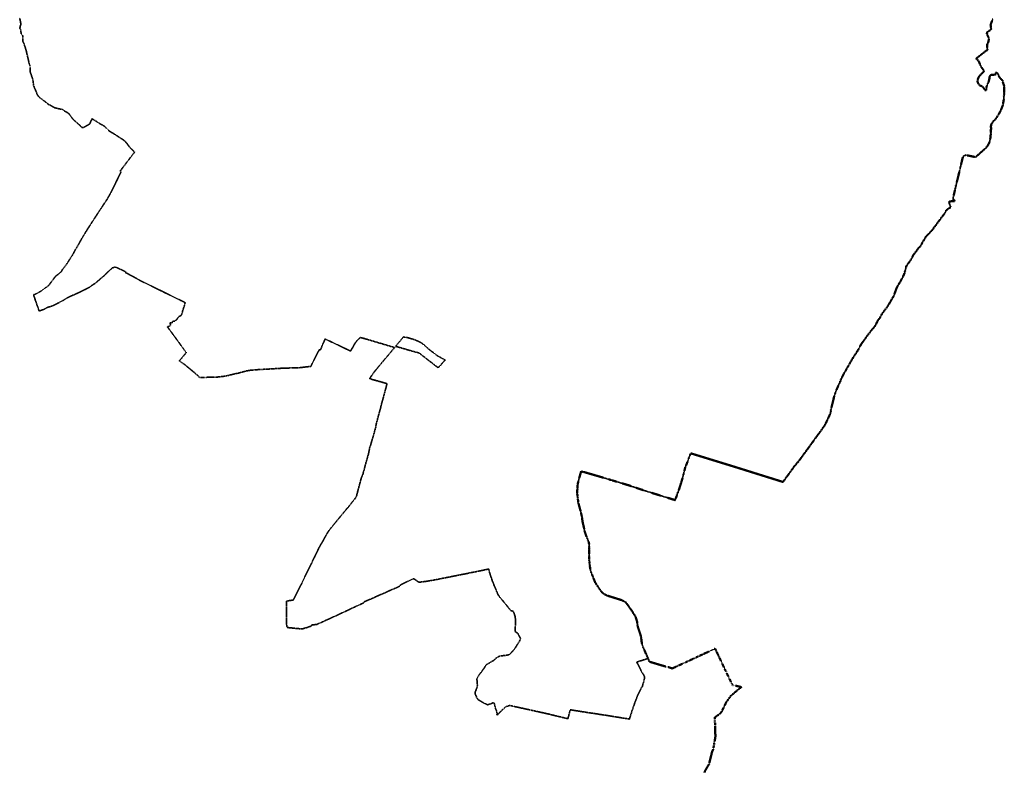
# Model space of a CAD drawing. Extents: x 6414462 to 20492237, y 5756825 to 17376351.
# Tile 3 of 127: x 6495731 to 6505821, y 5796793 to 5804500. Entities that reach past the tile are written whole.
import ezdxf

# ---------------------------------------------------------------- set-up
doc = ezdxf.new("R2010")
doc.units = 0
for name, pattern in [('2324-2024 mdcp$0$DWUKROPK4-3', [3.48, 2, -0.46, 0.05, -0.46, 0.05, -0.46]), ('2324-2024 mdcp$0$KROPK3-2', [2.49, 1.5, -0.47, 0.05, -0.47]), ('Lipnica teren 1$0$HIDDEN2', [0.1875, 0.125, -0.0625])]:
    doc.linetypes.add(name, pattern=pattern)
doc.layers.add('2324-2024 mdcp$0$GESJEW', color=7, linetype='Continuous', lineweight=35)
doc.layers.add('2324-2024 mdcp$0$GESJPO', color=7, linetype='Continuous', lineweight=50)
doc.layers.add('Lipnica teren 1$0$demontaże', color=10, linetype='Continuous')

# ---------------------------------------------------------------- blocks, each defined once
blk = doc.blocks.new('2324-2024 mdcp')
at = {"layer": '2324-2024 mdcp$0$GESJEW', "color": 7, "linetype": '2324-2024 mdcp$0$KROPK3-2', "lineweight": 35}
blk.add_lwpolyline([(6505703, 5804506), (6505689, 5804470), (6505681, 5804448), (6505682, 5804439), (6505687, 5804399), (6505666, 5804385), (6505653, 5804379), (6505645, 5804371), (6505643, 5804355), (6505649, 5804340), (6505664, 5804307), (6505663, 5804296), (6505658, 5804279), (6505657, 5804266), (6505648, 5804251), (6505644, 5804241), (6505646, 5804209), (6505650, 5804188), (6505633, 5804180), (6505534, 5804101), (6505537, 5804097), (6505547, 5804087), (6505561, 5804070), (6505583, 5804017), (6505609, 5803983), (6505611, 5803971), (6505607, 5803962), (6505576, 5803933), (6505566, 5803922), (6505556, 5803905), (6505551, 5803891), (6505547, 5803872), (6505549, 5803853), (6505568, 5803826), (6505594, 5803816), (6505604, 5803808), (6505623, 5803778), (6505630, 5803774), (6505634, 5803777), (6505637, 5803786), (6505639, 5803811), (6505642, 5803821), (6505662, 5803866), (6505669, 5803900), (6505670, 5803913), (6505674, 5803923), (6505680, 5803931), (6505691, 5803934), (6505705, 5803933), (6505728, 5803935), (6505732, 5803938), (6505733, 5803954), (6505736, 5803957), (6505744, 5803955), (6505751, 5803951), (6505772, 5803908), (6505806, 5803873), (6505804, 5803861), (6505808, 5803854), (6505808, 5803851), (6505810, 5803847), (6505819, 5803822), (6505821, 5803794), (6505818, 5803717), (6505814, 5803668), (6505813, 5803663), (6505806, 5803622), (6505785, 5803569), (6505764, 5803530), (6505735, 5803485), (6505718, 5803465), (6505705, 5803456), (6505701, 5803446), (6505689, 5803429), (6505686, 5803424), (6505686, 5803414), (6505682, 5803405), (6505687, 5803387), (6505686, 5803374), (6505681, 5803370), (6505685, 5803347), (6505679, 5803297), (6505679, 5803294), (6505678, 5803291), (6505678, 5803284), (6505677, 5803275), (6505673, 5803258), (6505669, 5803247), (6505667, 5803240), (6505665, 5803234), (6505660, 5803225), (6505655, 5803216), (6505651, 5803208), (6505628, 5803181), (6505625, 5803177), (6505606, 5803161), (6505586, 5803144), (6505568, 5803127), (6505549, 5803110), (6505532, 5803095), (6505530, 5803090), (6505427, 5803111), (6505407, 5803103), (6505395, 5803086), (6505366, 5802964), (6505331, 5802818), (6505315, 5802751), (6505302, 5802694), (6505295, 5802665), (6505312, 5802645), (6505311, 5802639), (6505258, 5802636), (6505255, 5802622), (6505273, 5802574), (6505261, 5802571), (6505227, 5802546), (6505213, 5802519), (6505083, 5802343), (6505020, 5802277), (6505016, 5802272), (6504960, 5802176), (6504945, 5802161), (6504889, 5802087), (6504865, 5802039), (6504818, 5801974), (6504798, 5801899), (6504779, 5801856), (6504718, 5801749), (6504687, 5801665), (6504684, 5801660), (6504627, 5801562), (6504567, 5801483), (6504554, 5801454), (6504546, 5801443), (6504524, 5801413), (6504499, 5801362), (6504461, 5801317), (6504413, 5801254), (6504354, 5801171), (6504335, 5801135), (6504329, 5801123), (6504322, 5801112), (6504301, 5801077), (6504281, 5801050), (6504258, 5801011), (6504184, 5800882), (6504163, 5800844), (6504142, 5800796), (6504100, 5800701), (6504078, 5800639), (6504070, 5800605), (6504060, 5800563), (6504048, 5800513), (6504045, 5800504), (6504041, 5800466), (6503983, 5800343), (6503917, 5800251), (6503876, 5800195), (6503804, 5800095), (6503713, 5799971), (6503671, 5799923), (6503647, 5799889), (6503636, 5799874), (6503553, 5799759), (6503551, 5799760), (6503415, 5799803), (6503083, 5799907), (6503076, 5799909), (6502611, 5800052), (6502599, 5800035), (6502569, 5799951), (6502560, 5799929), (6502555, 5799915), (6502552, 5799910), (6502526, 5799809), (6502523, 5799797), (6502512, 5799757), (6502510, 5799752), (6502509, 5799749), (6502490, 5799689), (6502462, 5799614), (6502449, 5799573), (6502297, 5799620), (6502210, 5799647), (6502119, 5799676), (6502082, 5799688), (6502050, 5799699), (6501972, 5799725), (6501892, 5799749), (6501850, 5799762), (6501804, 5799776), (6501713, 5799803), (6501652, 5799821), (6501552, 5799850), (6501502, 5799864), (6501485, 5799869), (6501456, 5799767), (6501449, 5799734), (6501446, 5799700), (6501445, 5799637), (6501452, 5799579), (6501457, 5799542), (6501478, 5799464), (6501492, 5799406), (6501499, 5799354), (6501522, 5799251), (6501533, 5799217), (6501561, 5799148), (6501563, 5799139), (6501566, 5799127), (6501567, 5799078), (6501567, 5798977), (6501570, 5798932), (6501578, 5798866), (6501585, 5798839), (6501601, 5798798), (6501630, 5798726), (6501667, 5798671), (6501691, 5798637), (6501708, 5798619), (6501725, 5798607), (6501753, 5798594), (6501759, 5798592), (6501900, 5798548), (6501943, 5798524), (6501972, 5798485), (6502010, 5798430), (6502043, 5798376), (6502057, 5798331), (6502062, 5798292), (6502064, 5798280), (6502098, 5798176), (6502107, 5798104), (6502119, 5798066), (6502169, 5797953), (6502169, 5797949), (6502054, 5797913), (6502074, 5797878), (6502077, 5797873), (6502092, 5797841), (6502102, 5797816), (6502106, 5797809), (6502125, 5797782), (6502132, 5797768), (6502136, 5797756), (6502125, 5797710), (6502119, 5797688), (6502113, 5797665), (6502110, 5797655), (6502103, 5797655), (6502101, 5797649), (6502072, 5797590), (6502056, 5797550), (6502034, 5797493), (6502017, 5797445), (6501995, 5797378), (6501979, 5797328), (6501919, 5797338), (6501857, 5797348), (6501854, 5797348), (6501801, 5797357), (6501775, 5797361), (6501745, 5797366), (6501691, 5797374), (6501637, 5797383), (6501585, 5797390), (6501528, 5797399), (6501473, 5797408), (6501425, 5797415), (6501397, 5797420), (6501378, 5797423), (6501373, 5797423), (6501350, 5797334), (6501340, 5797334), (6501158, 5797378), (6501151, 5797380), (6500752, 5797468), (6500711, 5797454), (6500650, 5797396), (6500628, 5797370), (6500622, 5797373), (6500622, 5797376), (6500626, 5797379), (6500615, 5797419), (6500607, 5797433), (6500604, 5797447), (6500600, 5797467), (6500595, 5797489), (6500587, 5797497), (6500528, 5797474), (6500500, 5797486), (6500475, 5797499), (6500445, 5797518), (6500434, 5797524), (6500425, 5797533), (6500422, 5797538), (6500414, 5797550), (6500407, 5797568), (6500400, 5797585), (6500399, 5797597), (6500400, 5797610), (6500409, 5797630), (6500412, 5797639), (6500419, 5797659), (6500421, 5797669), (6500421, 5797682), (6500419, 5797708), (6500419, 5797721), (6500416, 5797731), (6500417, 5797742), (6500426, 5797760), (6500441, 5797785), (6500461, 5797809), (6500471, 5797821), (6500479, 5797835), (6500486, 5797842), (6500498, 5797863), (6500501, 5797869), (6500515, 5797888), (6500525, 5797893), (6500565, 5797916), (6500579, 5797924), (6500590, 5797930), (6500602, 5797942), (6500612, 5797953), (6500635, 5797967), (6500644, 5797972), (6500655, 5797975), (6500667, 5797976), (6500739, 5797986), (6500748, 5797988), (6500755, 5797995), (6500783, 5798024), (6500798, 5798041), (6500827, 5798086), (6500854, 5798128), (6500862, 5798147), (6500862, 5798159), (6500858, 5798166), (6500857, 5798168), (6500839, 5798200), (6500835, 5798208), (6500813, 5798221), (6500808, 5798232), (6500812, 5798314), (6500811, 5798354), (6500807, 5798382), (6500796, 5798419), (6500792, 5798428), (6500790, 5798431), (6500789, 5798433), (6500764, 5798440), (6500746, 5798463), (6500676, 5798549), (6500650, 5798580), (6500632, 5798606), (6500620, 5798635), (6500605, 5798670), (6500590, 5798707), (6500576, 5798742), (6500567, 5798769), (6500558, 5798796), (6500548, 5798827), (6500539, 5798854), (6500538, 5798864), (6500537, 5798868), (6500535, 5798866), (6500420, 5798842), (6500375, 5798833), (6500190, 5798796), (6500159, 5798790), (6499983, 5798755), (6499891, 5798739), (6499826, 5798732), (6499807, 5798741), (6499768, 5798769), (6499657, 5798715), (6499634, 5798706), (6499626, 5798691), (6499269, 5798533), (6499265, 5798534), (6499257, 5798521), (6499156, 5798473), (6499071, 5798434), (6499033, 5798416), (6498992, 5798397), (6498951, 5798378), (6498879, 5798346), (6498875, 5798344), (6498871, 5798342), (6498851, 5798333), (6498793, 5798306), (6498774, 5798297), (6498751, 5798296), (6498725, 5798294), (6498718, 5798281), (6498684, 5798270), (6498626, 5798252), (6498613, 5798253), (6498514, 5798263), (6498475, 5798267), (6498474, 5798267), (6498471, 5798273), (6498467, 5798297), (6498466, 5798403), (6498466, 5798409), (6498466, 5798409), (6498464, 5798538), (6498510, 5798545), (6498537, 5798550), (6498539, 5798554), (6498595, 5798668), (6498613, 5798703), (6498672, 5798824), (6498708, 5798897), (6498724, 5798930), (6498734, 5798951), (6498736, 5798955), (6498794, 5799077), (6498825, 5799131), (6498835, 5799148), (6498860, 5799195), (6498875, 5799221), (6498891, 5799247), (6498907, 5799269), (6498922, 5799288), (6498942, 5799313), (6498957, 5799331), (6498959, 5799334), (6499089, 5799492), (6499093, 5799495), (6499180, 5799605), (6499187, 5799632), (6499209, 5799715), (6499229, 5799789), (6499244, 5799835), (6499247, 5799834), (6499255, 5799865), (6499264, 5799896), (6499265, 5799899), (6499270, 5799920), (6499276, 5799944), (6499285, 5799977), (6499291, 5799998), (6499297, 5800018), (6499300, 5800030), (6499303, 5800037), (6499308, 5800059), (6499311, 5800072), (6499313, 5800080), (6499312, 5800081), (6499317, 5800107), (6499319, 5800116), (6499322, 5800119), (6499329, 5800145), (6499346, 5800202), (6499357, 5800239), (6499374, 5800300), (6499380, 5800319), (6499382, 5800338), (6499383, 5800346), (6499386, 5800358), (6499397, 5800400), (6499417, 5800474), (6499424, 5800498), (6499429, 5800517), (6499447, 5800590), (6499448, 5800590), (6499466, 5800656), (6499486, 5800731), (6499494, 5800764), (6499495, 5800768), (6499321, 5800817), (6499318, 5800818), (6499319, 5800821), (6499358, 5800880), (6499396, 5800926), (6499408, 5800941), (6499429, 5800966), (6499441, 5800981), (6499475, 5801021), (6499498, 5801048), (6499567, 5801130), (6499573, 5801138), (6499267, 5801229), (6499251, 5801233), (6499247, 5801234), (6499223, 5801241), (6499190, 5801211), (6499170, 5801185), (6499149, 5801150), (6499140, 5801133), (6499121, 5801101), (6498949, 5801184), (6498861, 5801226), (6498813, 5801114), (6498801, 5801113), (6498799, 5801111), (6498789, 5801094), (6498744, 5801004), (6498730, 5800976), (6498720, 5800954), (6498718, 5800949), (6498716, 5800945), (6498585, 5800929), (6498493, 5800928), (6498450, 5800928), (6498429, 5800926), (6498411, 5800925), (6498357, 5800922), (6498294, 5800918), (6498241, 5800915), (6498220, 5800914), (6498171, 5800911), (6498122, 5800907), (6498080, 5800903), (6498055, 5800898), (6498023, 5800889), (6497974, 5800876), (6497945, 5800870), (6497890, 5800857), (6497851, 5800847), (6497809, 5800841), (6497746, 5800834), (6497741, 5800834), (6497636, 5800832), (6497600, 5800832), (6497571, 5800832), (6497571, 5800836), (6497523, 5800880), (6497520, 5800882), (6497426, 5800960), (6497367, 5801001), (6497397, 5801037), (6497411, 5801054), (6497438, 5801085), (6497438, 5801086), (6497247, 5801348), (6497247, 5801348), (6497248, 5801352), (6497254, 5801355), (6497271, 5801361), (6497277, 5801364), (6497278, 5801367), (6497272, 5801383), (6497272, 5801391), (6497276, 5801394), (6497283, 5801389), (6497292, 5801390), (6497295, 5801398), (6497298, 5801404), (6497311, 5801408), (6497321, 5801407), (6497345, 5801431), (6497351, 5801442), (6497359, 5801449), (6497365, 5801457), (6497382, 5801464), (6497393, 5801479), (6497402, 5801518), (6497416, 5801560), (6497420, 5801576), (6497422, 5801579), (6497426, 5801595), (6497424, 5801601), (6497358, 5801632), (6497335, 5801643), (6497289, 5801666), (6497272, 5801674), (6497210, 5801705), (6497205, 5801708), (6497072, 5801773), (6496955, 5801831), (6496813, 5801909), (6496814, 5801912), (6496816, 5801915), (6496816, 5801916), (6496765, 5801941), (6496758, 5801942), (6496712, 5801963), (6496682, 5801955), (6496641, 5801918), (6496628, 5801906), (6496619, 5801898), (6496612, 5801890), (6496591, 5801870), (6496575, 5801857), (6496562, 5801845), (6496531, 5801819), (6496510, 5801800), (6496478, 5801779), (6496444, 5801755), (6496365, 5801714), (6496302, 5801686), (6496261, 5801668), (6496243, 5801660), (6496226, 5801651), (6496174, 5801620), (6496064, 5801563), (6496013, 5801549), (6495993, 5801537), (6495978, 5801529), (6495949, 5801518), (6495931, 5801512), (6495897, 5801608), (6495875, 5801672), (6495872, 5801679), (6495893, 5801686), (6495901, 5801690), (6495940, 5801710), (6496025, 5801772), (6496028, 5801775), (6496096, 5801865), (6496099, 5801868), (6496143, 5801903), (6496162, 5801923), (6496167, 5801935), (6496201, 5801977), (6496269, 5802081), (6496300, 5802138), (6496323, 5802176), (6496335, 5802197), (6496385, 5802285), (6496396, 5802303), (6496410, 5802326), (6496467, 5802414), (6496549, 5802541), (6496628, 5802660), (6496633, 5802668), (6496662, 5802721), (6496717, 5802831), (6496768, 5802936), (6496770, 5802940), (6496761, 5802947), (6496765, 5802951), (6496766, 5802954), (6496813, 5803017), (6496885, 5803111), (6496904, 5803136), (6496909, 5803143), (6496900, 5803151), (6496888, 5803163), (6496875, 5803175), (6496863, 5803186), (6496857, 5803193), (6496852, 5803200), (6496847, 5803207), (6496826, 5803235), (6496825, 5803236), (6496819, 5803243), (6496817, 5803246), (6496813, 5803250), (6496796, 5803265), (6496774, 5803279), (6496772, 5803280), (6496754, 5803292), (6496731, 5803308), (6496670, 5803345), (6496649, 5803358), (6496629, 5803377), (6496609, 5803399), (6496585, 5803416), (6496578, 5803421), (6496564, 5803427), (6496540, 5803442), (6496517, 5803456), (6496495, 5803470), (6496472, 5803484), (6496469, 5803476), (6496468, 5803474), (6496450, 5803432), (6496383, 5803392), (6496368, 5803396), (6496330, 5803432), (6496305, 5803454), (6496302, 5803457), (6496297, 5803461), (6496279, 5803477), (6496276, 5803480), (6496233, 5803539), (6496195, 5803559), (6496168, 5803581), (6496151, 5803582), (6496093, 5803595), (6496065, 5803611), (6496040, 5803626), (6496036, 5803627), (6496031, 5803628), (6495977, 5803670), (6495974, 5803672), (6495944, 5803694), (6495933, 5803703), (6495913, 5803728), (6495875, 5803821), (6495868, 5803867), (6495863, 5803895), (6495838, 5803967), (6495839, 5804019), (6495832, 5804036), (6495799, 5804177), (6495798, 5804182), (6495776, 5804252), (6495764, 5804277), (6495765, 5804330), (6495746, 5804357), (6495745, 5804365), (6495743, 5804395), (6495733, 5804410), (6495736, 5804431), (6495744, 5804452), (6495731, 5804518)], dxfattribs=at)
blk.add_lwpolyline([(6499583, 5801150), (6499585, 5801150), (6499654, 5801130), (6499712, 5801113), (6499801, 5801088), (6499817, 5801084), (6499828, 5801079), (6499923, 5801005), (6500020, 5800930), (6500091, 5801010), (6500019, 5801049), (6499937, 5801110), (6499905, 5801138), (6499882, 5801159), (6499869, 5801170), (6499858, 5801178), (6499841, 5801190), (6499811, 5801205), (6499777, 5801218), (6499743, 5801229), (6499703, 5801240), (6499664, 5801247)], close=True, dxfattribs=at)
at = {"layer": '2324-2024 mdcp$0$GESJPO', "color": 7, "linetype": '2324-2024 mdcp$0$DWUKROPK4-3', "lineweight": 50}
blk.add_lwpolyline([(6505703, 5804506), (6505689, 5804470), (6505681, 5804448), (6505682, 5804439), (6505687, 5804399), (6505666, 5804385), (6505653, 5804379), (6505645, 5804371), (6505643, 5804355), (6505649, 5804340), (6505664, 5804307), (6505663, 5804296), (6505658, 5804279), (6505657, 5804266), (6505648, 5804251), (6505644, 5804241), (6505646, 5804209), (6505650, 5804188), (6505633, 5804180), (6505534, 5804101), (6505537, 5804097), (6505547, 5804087), (6505561, 5804070), (6505583, 5804017), (6505609, 5803983), (6505611, 5803971), (6505607, 5803962), (6505576, 5803933), (6505566, 5803922), (6505556, 5803905), (6505551, 5803891), (6505547, 5803872), (6505549, 5803853), (6505568, 5803826), (6505594, 5803816), (6505604, 5803808), (6505623, 5803778), (6505630, 5803774), (6505634, 5803777), (6505637, 5803786), (6505639, 5803811), (6505642, 5803821), (6505662, 5803866), (6505669, 5803900), (6505670, 5803913), (6505674, 5803923), (6505680, 5803931), (6505691, 5803934), (6505705, 5803933), (6505728, 5803935), (6505732, 5803938), (6505733, 5803954), (6505736, 5803957), (6505744, 5803955), (6505751, 5803951), (6505772, 5803908), (6505806, 5803873), (6505804, 5803861), (6505808, 5803854), (6505808, 5803851), (6505810, 5803847), (6505819, 5803822), (6505821, 5803794), (6505818, 5803717), (6505814, 5803668), (6505813, 5803663), (6505806, 5803622), (6505785, 5803569), (6505764, 5803530), (6505735, 5803485), (6505718, 5803465), (6505705, 5803456), (6505701, 5803446), (6505689, 5803429), (6505686, 5803424), (6505686, 5803414), (6505682, 5803405), (6505687, 5803387), (6505686, 5803374), (6505681, 5803370), (6505685, 5803347), (6505679, 5803297), (6505679, 5803294), (6505678, 5803291), (6505678, 5803284), (6505677, 5803275), (6505673, 5803258), (6505669, 5803247), (6505667, 5803240), (6505665, 5803234), (6505660, 5803225), (6505655, 5803216), (6505651, 5803208), (6505628, 5803181), (6505625, 5803177), (6505606, 5803161), (6505586, 5803144), (6505568, 5803127), (6505549, 5803110), (6505532, 5803095), (6505530, 5803090), (6505427, 5803111), (6505407, 5803103), (6505395, 5803086), (6505366, 5802964), (6505331, 5802818), (6505315, 5802751), (6505302, 5802694), (6505295, 5802665), (6505312, 5802645), (6505311, 5802639), (6505258, 5802636), (6505255, 5802622), (6505273, 5802574), (6505261, 5802571), (6505227, 5802546), (6505213, 5802519), (6505083, 5802343), (6505020, 5802277), (6505016, 5802272), (6504960, 5802176), (6504945, 5802161), (6504889, 5802087), (6504865, 5802039), (6504818, 5801974), (6504798, 5801899), (6504779, 5801856), (6504718, 5801749), (6504687, 5801665), (6504684, 5801660), (6504627, 5801562), (6504567, 5801483), (6504554, 5801454), (6504546, 5801443), (6504524, 5801413), (6504499, 5801362), (6504461, 5801317), (6504413, 5801254), (6504354, 5801171), (6504335, 5801135), (6504329, 5801123), (6504322, 5801112), (6504301, 5801077), (6504281, 5801050), (6504258, 5801011), (6504184, 5800882), (6504163, 5800844), (6504142, 5800796), (6504100, 5800701), (6504078, 5800639), (6504070, 5800605), (6504060, 5800563), (6504048, 5800513), (6504045, 5800504), (6504041, 5800466), (6503983, 5800343), (6503917, 5800251), (6503876, 5800195), (6503804, 5800095), (6503713, 5799971), (6503671, 5799923), (6503647, 5799889), (6503636, 5799874), (6503553, 5799759), (6503551, 5799760), (6503415, 5799803), (6503083, 5799907), (6503076, 5799909), (6502611, 5800052), (6502599, 5800035), (6502569, 5799951), (6502560, 5799929), (6502555, 5799915), (6502552, 5799910), (6502526, 5799809), (6502523, 5799797), (6502512, 5799757), (6502510, 5799752), (6502509, 5799749), (6502490, 5799689), (6502462, 5799614), (6502449, 5799573), (6502297, 5799620), (6502210, 5799647), (6502119, 5799676), (6502082, 5799688), (6502050, 5799699), (6501972, 5799725), (6501892, 5799749), (6501850, 5799762), (6501804, 5799776), (6501713, 5799803), (6501652, 5799821), (6501552, 5799850), (6501502, 5799864), (6501485, 5799869), (6501456, 5799767), (6501449, 5799734), (6501446, 5799700), (6501445, 5799637), (6501452, 5799579), (6501457, 5799542), (6501478, 5799464), (6501492, 5799406), (6501499, 5799354), (6501522, 5799251), (6501533, 5799217), (6501561, 5799148), (6501563, 5799139), (6501566, 5799127), (6501567, 5799078), (6501567, 5798977), (6501570, 5798932), (6501578, 5798866), (6501585, 5798839), (6501601, 5798798), (6501630, 5798726), (6501667, 5798671), (6501691, 5798637), (6501708, 5798619), (6501725, 5798607), (6501753, 5798594), (6501759, 5798592), (6501900, 5798548), (6501943, 5798524), (6501972, 5798485), (6502010, 5798430), (6502043, 5798376), (6502057, 5798331), (6502062, 5798292), (6502064, 5798280), (6502098, 5798176), (6502107, 5798104), (6502119, 5798066), (6502169, 5797953), (6502186, 5797916), (6502192, 5797914), (6502299, 5797882), (6502352, 5797867), (6502380, 5797860), (6502412, 5797850), (6502416, 5797846), (6502574, 5797919), (6502639, 5797949), (6502683, 5797970), (6502724, 5797989), (6502780, 5798015), (6502803, 5798025), (6502827, 5798036), (6502858, 5798051), (6502859, 5798048), (6502862, 5798042), (6502957, 5797840), (6502959, 5797836), (6503035, 5797678), (6503128, 5797656), (6503118, 5797648), (6503094, 5797631), (6503066, 5797607), (6503047, 5797591), (6503035, 5797581), (6503029, 5797576), (6503022, 5797570), (6503018, 5797566), (6503007, 5797551), (6502976, 5797507), (6502973, 5797503), (6502926, 5797408), (6502906, 5797381), (6502858, 5797348), (6502855, 5797347), (6502857, 5797270), (6502858, 5797235), (6502859, 5797197), (6502860, 5797169), (6502860, 5797156), (6502860, 5797146), (6502854, 5797106), (6502850, 5797084), (6502847, 5797068), (6502843, 5797047), (6502841, 5797035), (6502837, 5797015), (6502828, 5796998), (6502820, 5796966), (6502820, 5796964), (6502812, 5796934), (6502799, 5796881), (6502796, 5796869), (6502790, 5796858), (6502778, 5796837), (6502766, 5796817), (6502753, 5796794), (6502748, 5796780)], dxfattribs=at)
blk = doc.blocks.new('Lipnica teren 1')
at = {"layer": 'Lipnica teren 1$0$demontaże', "linetype": 'Lipnica teren 1$0$HIDDEN2'}
blk.add_blockref('2324-2024 mdcp', (0, 0), dxfattribs=at)

msp = doc.modelspace()

# ---------------------------------------------------------------- block references
msp.add_blockref('Lipnica teren 1', (0, 0))

doc.saveas('drawing.dxf')
